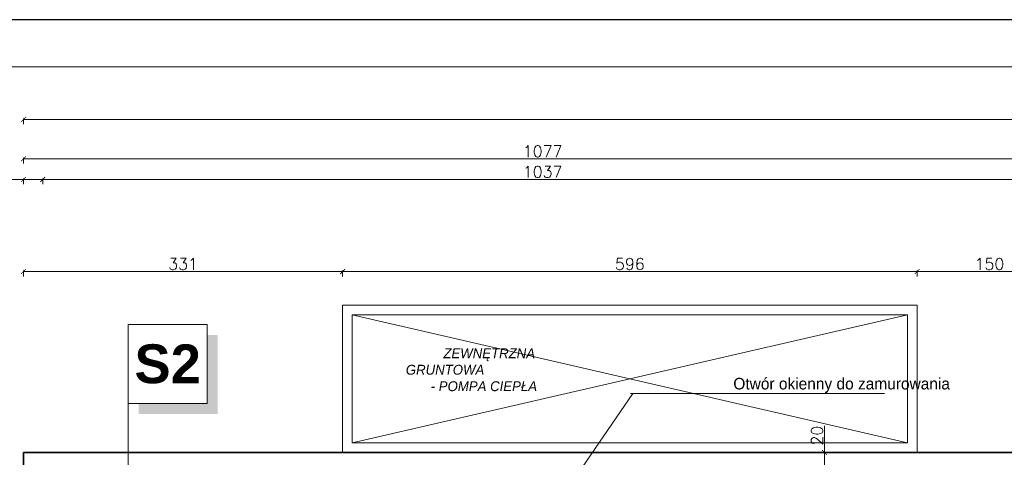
# Model space of a CAD drawing. Header units: millimetres. Extents: x -740 to 33545, y 5178 to 22494.
# Tile 118 of 250: x 8863 to 9885, y 11384 to 11838. Entities that reach past the tile are written whole.
import ezdxf
from ezdxf.lldxf.tags import DXFTag

# ---------------------------------------------------------------- set-up
doc = ezdxf.new("R2010")
doc.units = ezdxf.units.MM
doc.header["$MEASUREMENT"] = 0
doc.layers.get('Defpoints').update_dxf_attribs({"color": 252})
doc.layers.add('a3', color=252, linetype='Continuous', lineweight=30, plot=False)
for name, color, linetype, lineweight in [('A_izolacja', 252, 'Continuous', 9), ('l.widokowa', 252, 'Continuous', 15), ('linia opisowa', 252, 'Continuous', 9), ('wymiarowanie', 252, 'Continuous', 9)]:
    doc.layers.add(name, color=color, linetype=linetype, lineweight=lineweight)
doc.layers.add('tabelki opis', color=252, linetype='Continuous')
doc.styles.add('ROMANS', font='romans')
doc.styles.add('styl2', font='simplex.shx')
tags = doc.linetypes.add('ICAD_ISO03W100', pattern=[30, 12, -18]).pattern_tags.tags
tags[6:7] = [DXFTag(74, 4), DXFTag(75, 0), DXFTag(340, '0'), DXFTag(46, 1.0), DXFTag(50, 0.0), DXFTag(44, 0.0), DXFTag(45, 0.0)]
tags[4:5] = [DXFTag(74, 4), DXFTag(75, 0), DXFTag(340, '0'), DXFTag(46, 1.0), DXFTag(50, 0.0), DXFTag(44, 0.0), DXFTag(45, 0.0)]
doc.dimstyles.new('Skala 1-50', dxfattribs={"dimtxt": 12, "dimasz": 5, "dimexe": 1, "dimexo": 1, "dimgap": 1.5, "dimtad": 1, "dimdec": 1, "dimrnd": 0.5, "dimtxsty": 'styl2', "dimblk": 'ARCHTICK', "dimcen": 5, "dimadec": 0, "dimazin": 0, "dimtfac": 1, "dimtdec": 1, "dimtmove": 1, "dimatfit": 3, "dimldrblk": 'ARCHTICK', "dimfxl": 0, "dimlwd": -1, "dimlwe": -1, "dimarcsym": 0})

# ---------------------------------------------------------------- blocks, each defined once
blk = doc.blocks.new('_ArchTick')
at = {"color": 0, "linetype": 'ByBlock', "const_width": 0.15}
blk.add_lwpolyline([(-0.5, -0.5), (0.5, 0.5)], dxfattribs=at)
blk = doc.blocks.new('*D2070')
at = {"layer": 'Defpoints', "color": 0}
for p in [(8618.8, 11388.7), (8890.6, 11388.7), (8887.2, 11368.7)]:
    blk.add_point(p, dxfattribs=at)
at = {"layer": 'wymiarowanie', "color": 0}
for p, q in [((8618.8, 11388.7), (8618.8, 11422.2)), ((8623.8, 11388.7), (8617.8, 11388.7)), ((8618.8, 11368.7), (8618.8, 11388.7)), ((8623.8, 11368.7), (8617.8, 11368.7))]:
    blk.add_line(p, q, dxfattribs=at)
at = {"layer": 'wymiarowanie', "color": 0, "xscale": 5, "yscale": 5, "zscale": 5}
for p, rotation in [((8618.8, 11388.7), 90), ((8618.8, 11368.7), 270)]:
    blk.add_blockref('_ArchTick', p, dxfattribs=dict(at, rotation=rotation))
at = {"layer": 'wymiarowanie', "color": 0, "insert": (8611, 11412), "char_height": 12, "attachment_point": 5, "rotation": 90, "style": 'styl2'}
blk.add_mtext('20', dxfattribs=at)
blk = doc.blocks.new('*D2077')
at = {"layer": 'Defpoints', "color": 0}
for p in [(8887.2, 11672.2), (8867.2, 11368.7), (8887.2, 11368.7)]:
    blk.add_point(p, dxfattribs=at)
at = {"layer": 'wymiarowanie', "color": 0}
for p, q in [((8867.2, 11672.2), (8831.4, 11672.2)), ((8867.2, 11667.2), (8867.2, 11673.2)), ((8867.2, 11672.2), (8887.2, 11672.2)), ((8887.2, 11667.2), (8887.2, 11673.2))]:
    blk.add_line(p, q, dxfattribs=at)
at = {"layer": 'wymiarowanie', "color": 0, "xscale": 5, "yscale": 5, "zscale": 5, "rotation": 180}
blk.add_blockref('_ArchTick', (8867.2, 11672.2), dxfattribs=at)
at = {"layer": 'wymiarowanie', "color": 0, "xscale": 5, "yscale": 5, "zscale": 5}
blk.add_blockref('_ArchTick', (8887.2, 11672.2), dxfattribs=at)
at = {"layer": 'wymiarowanie', "color": 0, "insert": (8841.7, 11680), "char_height": 12, "attachment_point": 5, "style": 'styl2'}
blk.add_mtext('20', dxfattribs=at)
blk = doc.blocks.new('*D2078')
at = {"layer": 'Defpoints', "color": 0}
for p in [(9924.2, 11672.2), (8887.2, 11368.7), (9924.2, 11368.7)]:
    blk.add_point(p, dxfattribs=at)
at = {"layer": 'wymiarowanie', "color": 0}
for p, q in [((8887.2, 11667.2), (8887.2, 11673.2)), ((8887.2, 11672.2), (9924.2, 11672.2)), ((9924.2, 11667.2), (9924.2, 11673.2))]:
    blk.add_line(p, q, dxfattribs=at)
at = {"layer": 'wymiarowanie', "color": 0, "xscale": 5, "yscale": 5, "zscale": 5, "rotation": 180}
blk.add_blockref('_ArchTick', (8887.2, 11672.2), dxfattribs=at)
at = {"layer": 'wymiarowanie', "color": 0, "xscale": 5, "yscale": 5, "zscale": 5}
blk.add_blockref('_ArchTick', (9924.2, 11672.2), dxfattribs=at)
at = {"layer": 'wymiarowanie', "color": 0, "insert": (9405.7, 11680), "char_height": 12, "attachment_point": 5, "style": 'styl2'}
blk.add_mtext('1037', dxfattribs=at)
blk = doc.blocks.new('*D2088')
at = {"layer": 'Defpoints', "color": 0}
for p in [(9944.2, 11693.5), (8867.2, 11667.2), (9944.2, 11667.2)]:
    blk.add_point(p, dxfattribs=at)
at = {"layer": 'wymiarowanie', "color": 0}
for p, q in [((8867.2, 11688.5), (8867.2, 11694.5)), ((8867.2, 11693.5), (9944.2, 11693.5)), ((9944.2, 11688.5), (9944.2, 11694.5))]:
    blk.add_line(p, q, dxfattribs=at)
at = {"layer": 'wymiarowanie', "color": 0, "xscale": 5, "yscale": 5, "zscale": 5, "rotation": 180}
blk.add_blockref('_ArchTick', (8867.2, 11693.5), dxfattribs=at)
at = {"layer": 'wymiarowanie', "color": 0, "xscale": 5, "yscale": 5, "zscale": 5}
blk.add_blockref('_ArchTick', (9944.2, 11693.5), dxfattribs=at)
at = {"layer": 'wymiarowanie', "color": 0, "insert": (9405.7, 11701.3), "char_height": 12, "attachment_point": 5, "style": 'styl2'}
blk.add_mtext('1077', dxfattribs=at)
blk = doc.blocks.new('*D2096')
at = {"layer": 'Defpoints', "color": 0}
for p in [(11902.3, 11734.5), (8867.2, 11672.2), (11902.3, 11672.2)]:
    blk.add_point(p, dxfattribs=at)
at = {"layer": 'wymiarowanie', "color": 0}
for p, q in [((8867.2, 11729.5), (8867.2, 11735.5)), ((8867.2, 11734.5), (11902.3, 11734.5)), ((11902.3, 11729.5), (11902.3, 11735.5))]:
    blk.add_line(p, q, dxfattribs=at)
at = {"layer": 'wymiarowanie', "color": 0, "xscale": 5, "yscale": 5, "zscale": 5, "rotation": 180}
blk.add_blockref('_ArchTick', (8867.2, 11734.5), dxfattribs=at)
at = {"layer": 'wymiarowanie', "color": 0, "xscale": 5, "yscale": 5, "zscale": 5}
blk.add_blockref('_ArchTick', (11902.3, 11734.5), dxfattribs=at)
at = {"layer": 'wymiarowanie', "color": 0, "insert": (10384.8, 11742.3), "char_height": 12, "attachment_point": 5, "style": 'styl2'}
blk.add_mtext('3035', dxfattribs=at)
blk = doc.blocks.new('*D2253')
at = {"layer": 'Defpoints', "color": 0}
for p in [(9698.2, 11388.7), (9727.1, 11388.7), (9736.5, 11368.7)]:
    blk.add_point(p, dxfattribs=at)
at = {"layer": 'wymiarowanie', "color": 0}
for p, q in [((9698.2, 11388.7), (9698.2, 11416.4)), ((9703.2, 11388.7), (9697.2, 11388.7)), ((9698.2, 11368.7), (9698.2, 11388.7)), ((9703.2, 11368.7), (9697.2, 11368.7))]:
    blk.add_line(p, q, dxfattribs=at)
at = {"layer": 'wymiarowanie', "color": 0, "xscale": 5, "yscale": 5, "zscale": 5}
for p, rotation in [((9698.2, 11388.7), 90), ((9698.2, 11368.7), 270)]:
    blk.add_blockref('_ArchTick', p, dxfattribs=dict(at, rotation=rotation))
at = {"layer": 'wymiarowanie', "color": 0, "insert": (9690.4, 11406.2), "char_height": 12, "attachment_point": 5, "rotation": 90, "style": 'styl2'}
blk.add_mtext('20', dxfattribs=at)
blk = doc.blocks.new('*D2515')
at = {"layer": 'Defpoints', "color": 0}
for p in [(9198.2, 11576.5), (8867.2, 11388.7), (9198.2, 11388.7)]:
    blk.add_point(p, dxfattribs=at)
at = {"layer": 'wymiarowanie', "color": 0}
for p, q in [((8867.2, 11571.5), (8867.2, 11577.5)), ((8867.2, 11576.5), (9198.2, 11576.5)), ((9198.2, 11571.5), (9198.2, 11577.5))]:
    blk.add_line(p, q, dxfattribs=at)
at = {"layer": 'wymiarowanie', "color": 0, "xscale": 5, "yscale": 5, "zscale": 5, "rotation": 180}
blk.add_blockref('_ArchTick', (8867.2, 11576.5), dxfattribs=at)
at = {"layer": 'wymiarowanie', "color": 0, "xscale": 5, "yscale": 5, "zscale": 5}
blk.add_blockref('_ArchTick', (9198.2, 11576.5), dxfattribs=at)
at = {"layer": 'wymiarowanie', "color": 0, "insert": (9032.7, 11584.3), "char_height": 12, "attachment_point": 5, "style": 'styl2'}
blk.add_mtext('331', dxfattribs=at)
blk = doc.blocks.new('*D2516')
at = {"layer": 'Defpoints', "color": 0}
for p in [(9794.2, 11576.5), (9794.2, 11541.7), (9198.2, 11388.7)]:
    blk.add_point(p, dxfattribs=at)
at = {"layer": 'wymiarowanie', "color": 0}
for p, q in [((9198.2, 11571.5), (9198.2, 11577.5)), ((9198.2, 11576.5), (9794.2, 11576.5)), ((9794.2, 11571.5), (9794.2, 11577.5))]:
    blk.add_line(p, q, dxfattribs=at)
at = {"layer": 'wymiarowanie', "color": 0, "xscale": 5, "yscale": 5, "zscale": 5, "rotation": 180}
blk.add_blockref('_ArchTick', (9198.2, 11576.5), dxfattribs=at)
at = {"layer": 'wymiarowanie', "color": 0, "xscale": 5, "yscale": 5, "zscale": 5}
blk.add_blockref('_ArchTick', (9794.2, 11576.5), dxfattribs=at)
at = {"layer": 'wymiarowanie', "color": 0, "insert": (9496.2, 11584.3), "char_height": 12, "attachment_point": 5, "style": 'styl2'}
blk.add_mtext('596', dxfattribs=at)
blk = doc.blocks.new('*D2517')
at = {"layer": 'Defpoints', "color": 0}
for p in [(9944.2, 11576.5), (9794.2, 11541.7), (9944.2, 11534.5)]:
    blk.add_point(p, dxfattribs=at)
at = {"layer": 'wymiarowanie', "color": 0}
for p, q in [((9794.2, 11571.5), (9794.2, 11577.5)), ((9794.2, 11576.5), (9944.2, 11576.5)), ((9944.2, 11571.5), (9944.2, 11577.5))]:
    blk.add_line(p, q, dxfattribs=at)
at = {"layer": 'wymiarowanie', "color": 0, "xscale": 5, "yscale": 5, "zscale": 5, "rotation": 180}
blk.add_blockref('_ArchTick', (9794.2, 11576.5), dxfattribs=at)
at = {"layer": 'wymiarowanie', "color": 0, "xscale": 5, "yscale": 5, "zscale": 5}
blk.add_blockref('_ArchTick', (9944.2, 11576.5), dxfattribs=at)
at = {"layer": 'wymiarowanie', "color": 0, "insert": (9869.2, 11584.3), "char_height": 12, "attachment_point": 5, "style": 'styl2'}
blk.add_mtext('150', dxfattribs=at)

msp = doc.modelspace()

# ---------------------------------------------------------------- hatches: boundary and pattern name
at = {"layer": 'linia opisowa'}
msp.add_hatch(color=256, dxfattribs=at).paths.add_polyline_path([(9068.63, 11510.51), (9057.7, 11510.51), (9057.7, 11439.5), (8986.69, 11439.5), (8986.69, 11428.57), (9068.63, 11428.57)])

# ---------------------------------------------------------------- linework, layer by layer
at = {"layer": 'a3'}
msp.add_lwpolyline([(13075.31, 8867.94), (13075.31, 11837.94), (8325.31, 11837.94), (8325.31, 8867.94), (13075.31, 8867.94)], dxfattribs=at)
at = {"layer": 'A_izolacja', "lineweight": 35}
for points in [[(9510.08, 11388.7), (8867.19, 11388.7), (8867.19, 11234.3)], [(9944.19, 11232.32), (9944.19, 11388.7), (9510.08, 11388.7)]]:
    msp.add_lwpolyline(points, dxfattribs=at)
at = {"layer": 'l.widokowa', "linetype": 'ICAD_ISO03W100'}
for p, q in [((9208.19, 11531.7), (9784.19, 11398.7)), ((9208.19, 11398.7), (9784.19, 11531.7))]:
    msp.add_line(p, q, dxfattribs=at)
at = {"layer": 'l.widokowa'}
msp.add_lwpolyline([(9198.19, 11388.7), (9794.19, 11388.7), (9794.19, 11541.7), (9198.19, 11541.7), (9198.19, 11388.7), (9794.19, 11388.7)], dxfattribs=at)
msp.add_lwpolyline([(9784.19, 11398.7), (9784.19, 11531.7), (9208.19, 11531.7), (9208.19, 11398.7)], close=True, dxfattribs=at)
at = {"layer": 'linia opisowa'}
for points in [[(8975.77, 11439.5), (9057.7, 11439.5), (9057.7, 11521.43), (8975.77, 11521.43), (8975.77, 11439.5)], [(8975.77, 11463.44), (8975.77, 11323.52)]]:
    msp.add_lwpolyline(points, dxfattribs=at)
at = {"layer": 'wymiarowanie'}
for p, q in [((9425.9, 11342.74), (9499.12, 11449.8)), ((9496.82, 11449.8), (9760.48, 11449.8))]:
    msp.add_line(p, q, dxfattribs=at)
msp.add_lwpolyline([(13026.2, 8917.05), (13026.2, 11788.83), (8374.42, 11788.83), (8374.42, 8917.05)], close=True, dxfattribs=at)

# ---------------------------------------------------------------- texts
at = {"layer": 'linia opisowa', "insert": (9016.73, 11480.47), "char_height": 40.3278, "width": 2301.0392, "attachment_point": 5, "rotation": 359.89307}
msp.add_mtext('{\\fArial|b1|i0|c238|p34;S2}', dxfattribs=at)
at = {"layer": 'tabelki opis', "insert": (9263.79, 11496.78), "char_height": 10.24, "width": 164.736, "attachment_point": 1}
msp.add_mtext('\\pi38.50496;{\\fCentury Gothic|b0|i1|c238|p34;ZEWNĘTRZNA }\\pi38.96576;{\\fCentury Gothic|b0|i1|c238|p34;GRUNTOWA}\\P\\pi25.80736;{\\fCentury Gothic|b0|i1|c238|p34;- POMPA CIEPŁA}', dxfattribs=at)
at = {"layer": 'wymiarowanie', "linetype": 'Continuous', "insert": (9828.28, 11466.15), "char_height": 12, "width": 327.6277, "attachment_point": 3, "style": 'ROMANS'}
msp.add_mtext('{\\fCentury Gothic|b0|i0|c238|p0;Otwór okienny do zamurowania}\\P{\\fCentury Gothic|b0|i0|c238|p0;}\\P{\\fCentury Gothic|b0|i0|c238|p0; }', dxfattribs=at)

# ---------------------------------------------------------------- dimensions: what is measured, and where the dimension line sits
at = {"layer": 'wymiarowanie'}
for base, p1, p2, picture, middle in [((11902.33, 11734.47), (8867.19, 11672.24), (11902.33, 11672.24), '*D2096', (10384.76, 11742.27)), ((9924.19, 11672.24), (8887.19, 11368.7), (9924.19, 11368.7), '*D2078', (9405.69, 11680.04)), ((9198.19, 11576.5), (8867.19, 11388.7), (9198.19, 11388.7), '*D2515', (9032.69, 11584.3)), ((9794.19, 11576.5), (9198.19, 11388.7), (9794.19, 11541.7), '*D2516', (9496.19, 11584.3)), ((9944.19, 11576.5), (9794.19, 11541.7), (9944.19, 11534.5), '*D2517', (9869.19, 11584.3))]:
    dim = msp.add_linear_dim(base=base, p1=p1, p2=p2, dimstyle='Skala 1-50', dxfattribs=at)
    dim.commit()
    dim.dimension.update_dxf_attribs({"geometry": picture, "text_midpoint": middle})
dim = msp.add_aligned_dim(p1=(8867.19, 11667.24), p2=(9944.19, 11667.24), distance=26.25, dimstyle='Skala 1-50', dxfattribs=at)
dim.commit()
dim.dimension.update_dxf_attribs({"geometry": '*D2088', "text_midpoint": (9405.69, 11701.3)})
dim = msp.add_linear_dim(base=(8887.19, 11672.24), p1=(8867.19, 11368.7), p2=(8887.19, 11368.7), dimstyle='Skala 1-50', dxfattribs=at)
dim.commit()
dim.dimension.update_dxf_attribs({"geometry": '*D2077', "text_midpoint": (8841.69, 11672.77), "dimtype": 160})
for base, p1, p2, picture, middle in [((8618.8, 11388.7), (8887.19, 11368.7), (8890.63, 11388.7), '*D2070', (8621.53, 11411.97)), ((9698.22, 11388.7), (9736.51, 11368.7), (9727.13, 11388.7), '*D2253', (9698.28, 11406.19))]:
    dim = msp.add_linear_dim(base=base, p1=p1, p2=p2, angle=90, dimstyle='Skala 1-50', dxfattribs=at)
    dim.commit()
    dim.dimension.update_dxf_attribs({"geometry": picture, "text_midpoint": middle, "dimtype": 160})

doc.saveas('drawing.dxf')
